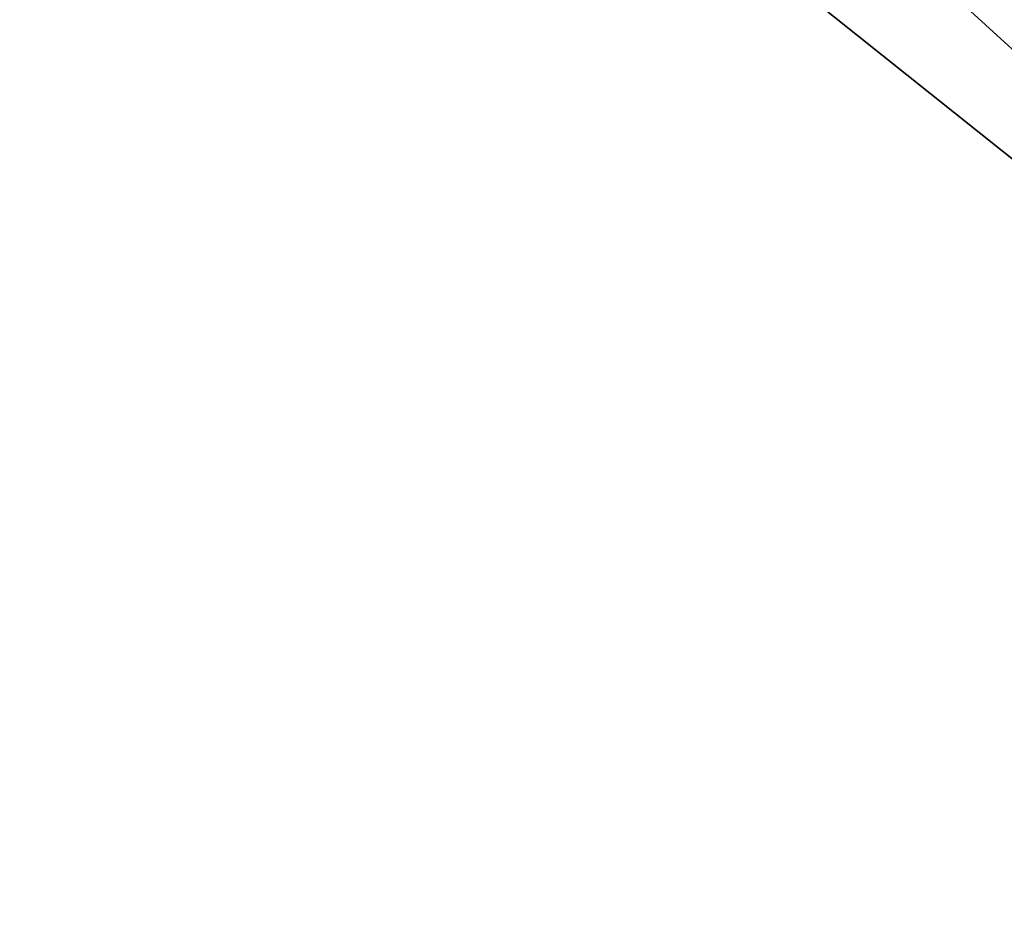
# Model space of a CAD drawing. Extents: x 5 to 504, y 5 to 504.
# Tile 168 of 256: x 244.0228 to 244.0653, y 237.3179 to 237.3565. Entities that reach past the tile are written whole.
import ezdxf

# ---------------------------------------------------------------- set-up
doc = ezdxf.new("R2010")
doc.units = 0
doc.layers.get('0').update_dxf_attribs({"color": 13, "linetype": 'CONTINUOUS'})

# ---------------------------------------------------------------- blocks, each defined once
blk = doc.blocks.new('GROUP_11')
blk.add_line((19.386933, 52.04873, 94), (24.096712, 55.814713, 94))
mesh = blk.add_polyface()
corners = [(24.096712, 55.814713, 94), (28.978333, 60.452275, 87.2), (22.901927, 57.791728, 87.2), (29.620717, 58.233392, 94)]
mesh.append_faces([[corners[k] for k in face] for face in [(0, 1, 2), (1, 0, 3)]], dxfattribs={"vtx0": -1})
mesh = blk.add_polyface()
corners = [(19.679265, 51.767866, 95.5), (24.096712, 55.814713, 94), (19.386933, 52.04873, 94), (24.30639, 55.467758, 95.5)]
mesh.append_faces([[corners[k] for k in face] for face in [(0, 1, 2), (1, 0, 3)]], dxfattribs={"vtx0": -1})
blk = doc.blocks.new('GROUP_30')
at = {"extrusion": (0, -9.4369e-16, -1), "xscale": 0.3399999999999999, "yscale": 0.3399999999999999, "zscale": 0.4000000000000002, "rotation": 180}
blk.add_blockref('GROUP_11', (-86.33207, 110.80878, -38.8), dxfattribs=at)
blk = doc.blocks.new('GROUP_2')
at = {"xscale": 2.5, "yscale": 2.5, "zscale": 2.5}
blk.add_blockref('GROUP_30', (3.254959, 3.008937, 100.352983), dxfattribs=at)

msp = doc.modelspace()

# ---------------------------------------------------------------- block references
msp.add_blockref('GROUP_2', (4.53896, 4.729547))

doc.saveas('drawing.dxf')
